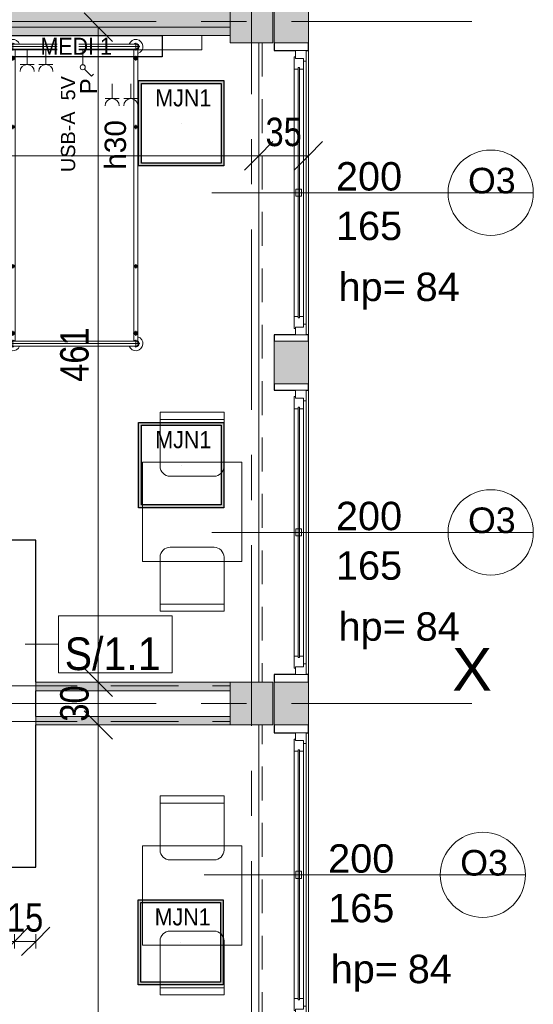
# Model space of a CAD drawing. Header units: centimetres. Extents: x -1631 to 21770, y -8842 to 3590.
# Tile 138 of 142: x 1024 to 1386, y 2117 to 2810. Entities that reach past the tile are written whole.
import ezdxf

# ---------------------------------------------------------------- set-up
doc = ezdxf.new("R2010")
doc.units = ezdxf.units.CM
for name, pattern in [('Oś', [222.25, 127, -31.75, 31.75, -31.75]), ('Ponad', [39.688, 23.813, -15.875]), ('Ukryte', [71.438, 47.625, -23.813])]:
    doc.linetypes.add(name, pattern=pattern)
for name, color, linetype, lineweight in [('A-ANNO-DIMS', 211, 'Continuous', 13), ('A-ANNO-DIMS-100', 211, 'Continuous', 13), ('A-ANNO-NOTE', 131, 'Continuous', 9), ('A-DETL-HDLN', 90, 'Ukryte', 9), ('A-FLOR-OVHD', 1, 'Ponad', 9), ('A-GLAZ', 151, 'Continuous', 13), ('A-GLAZ-IDEN', 152, 'Continuous', 13), ('A-WALL', 113, 'Continuous', 13), ('A-WALL-IDEN', 211, 'Continuous', 13), ('A-WALL-PATT', 111, 'Continuous', 13), ('I-FURN', 30, 'Continuous', 9), ('Q-SPCQ', 91, 'Continuous', 9), ('S-COLS', 52, 'Continuous', 13), ('S-GRID', 1, 'Continuous', 13), ('S-GRID-IDEN', 1, 'Continuous', 13)]:
    doc.layers.add(name, color=color, linetype=linetype, lineweight=lineweight)
doc.layers.add('E_oprawy', color=12, linetype='Continuous')
doc.styles.add('Arial', font='arial.ttf', dxfattribs={"width": 0.9, "height": 18})
doc.styles.add('Arial Narrow_5', font='ARIALN.TTF', dxfattribs={"height": 20})
doc.styles.add('Arial_10', font='arial.ttf', dxfattribs={"height": 20})
doc.styles.add('Arial_12', font='arial.ttf', dxfattribs={"width": 0.9, "height": 23})
doc.styles.add('Arial_13', font='arial.ttf', dxfattribs={"height": 0.2})
doc.styles.add('Arial_4', font='arial.ttf', dxfattribs={"height": 10})
doc.styles.add('Arial_5', font='arial.ttf', dxfattribs={"height": 12})
doc.styles.add('Arial_6', font='arial.ttf', dxfattribs={"height": 15})
doc.styles.add('Arial_7', font='arial.ttf', dxfattribs={"height": 30})
doc.styles.add('Arial_8', font='arial.ttf', dxfattribs={"height": 18})
doc.dimstyles.new('Diagonal_1_100__0__wewnętrzne', dxfattribs={"dimscale": 30.48, "dimtxt": 20.468619, "dimasz": 0.656168, "dimexe": 0.164042, "dimexo": 0.0625, "dimgap": 0.032808, "dimtad": 1, "dimdec": 0, "dimdsep": 46, "dimtxsty": 'Arial Narrow_5', "dimblk1": 'OBLIQUE', "dimblk2": 'OBLIQUE', "dimsah": 1, "dimcen": 0.09, "dimazin": 0, "dimtfac": 1, "dimtdec": 4, "dimtix": 1, "dimtmove": 0, "dimatfit": 3, "dimfxl": 0, "dimtvp": 1, "dimtolj": 1, "dimtzin": 0, "dimarcsym": 0})

# ---------------------------------------------------------------- blocks, each defined once
blk = doc.blocks.new('M_Concrete-Square-Column - 300 x 300mm-1795932-6_piętro IV __13_80 m_ - stan projektowany')
at = {"layer": 'S-COLS', "lineweight": 9}
blk.add_hatch(color=254, dxfattribs=at).paths.add_polyline_path([(-15, 15), (-15, -15), (15, -15), (15, 15)], flags=0)
for p, q in [((-15, 15), (15, 15)), ((-15, -15), (-15, 15)), ((15, 15), (15, -15)), ((15, -15), (-15, -15))]:
    blk.add_line(p, q, dxfattribs=at)
blk = doc.blocks.new('łóżko 195x90 typ FAMED _102039_ - łóżko 195x90 typ FAMED _102039_-1233017-6_piętro IV __13_80 m_ - stan projektowany')
at = {"layer": 'I-FURN'}
for p, q in [((45.97, 104.25), (-45.98, 104.25)), ((-43.25, 101.53), (-43.25, 106.98)), ((-43.25, 105.95), (43.25, 105.95)), ((43.25, 101.53), (43.25, 106.98)), ((-44.75, -103.1), (-44.75, 102.61)), ((-43.25, 102.55), (43.25, 102.55)), ((-43.25, 95.18), (-43.25, 98.68)), ((-41.75, 102.55), (-41.75, -103.1)), ((41.75, 102.61), (41.75, -103.05)), ((43.25, 95.18), (43.25, 98.68)), ((44.75, -103.1), (44.75, 102.61)), ((-45, 96.93), (-41.5, 96.93)), ((45, 96.93), (41.5, 96.93)), ((-44.75, 49.81), (-41.75, 49.81)), ((-43.25, 48.31), (-43.25, 51.31)), ((44.75, 49.81), (41.75, 49.81)), ((43.25, 48.31), (43.25, 51.31)), ((-44.75, -48.19), (-41.75, -48.19)), ((-43.25, -49.69), (-43.25, -46.69)), ((44.75, -48.19), (41.75, -48.19)), ((43.25, -49.69), (43.25, -46.69)), ((-45, -96.6), (-41.5, -96.6)), ((-43.25, -94.85), (-43.25, -98.35)), ((45, -96.6), (41.5, -96.6)), ((43.25, -94.85), (43.25, -98.35)), ((-43.25, -102.02), (-43.25, -107.47)), ((-43.25, -103.05), (43.25, -103.05)), ((43.25, -102.02), (43.25, -107.47)), ((-45.98, -104.75), (45.97, -104.75)), ((-43.25, -106.45), (43.25, -106.45))]:
    blk.add_line(p, q, dxfattribs=at)
for centre, radius in [((-43.25, 96.93), 1.25), ((-43.25, 96.93), 0.8), ((43.25, 96.93), 1.25), ((43.25, 96.93), 0.8), ((-43.25, 49.81), 1), ((43.25, 49.81), 1), ((-43.25, -48.19), 1), ((43.25, -48.19), 1), ((-43.25, -96.6), 1.25), ((-43.25, -96.6), 0.8), ((43.25, -96.6), 1.25), ((43.25, -96.6), 0.8)]:
    blk.add_circle(centre, radius, dxfattribs=at)
for centre, radius, start, end in [((-43.25, 104.25), 5, 19.87687, 252.5424), ((-43.25, 104.25), 2.23, 49.8221, 310.1779), ((-43.25, 104.25), 1.93, 62.02067, 297.97933), ((-43.25, 104.25), 1.7, 90, 270), ((43.25, 104.25), 5, 287.4576, 160.12313), ((43.25, 104.25), 2.23, 229.8221, 130.1779), ((43.25, 104.25), 1.93, 242.02067, 117.97933), ((43.25, 104.25), 1.7, 270, 90), ((-43.25, -104.75), 5, 107.4576, 340.12313), ((-43.25, -104.75), 2.23, 47.61126, 310.1779), ((-43.25, -104.75), 1.93, 62.02067, 297.97933), ((-43.25, -104.75), 1.7, 90, 270), ((43.25, -104.75), 5, 199.87687, 72.5424), ((43.25, -104.75), 2.23, 229.8221, 130.1779), ((43.25, -104.75), 1.93, 242.02067, 117.97933), ((43.25, -104.75), 1.7, 270, 90)]:
    blk.add_arc(centre, radius, start, end, dxfattribs=at)
blk = doc.blocks.new('Blat - Blat-1285693-6_piętro IV __13_80 m_ - stan projektowany')
at = {"layer": 'I-FURN'}
for p, q in [((0, 70), (0, 0)), ((70, 70), (0, 70)), ((70, 0), (70, 70)), ((0, 0), (70, 0))]:
    blk.add_line(p, q, dxfattribs=at)
blk = doc.blocks.new('Blat - Blat-1285996-6_piętro IV __13_80 m_ - stan projektowany')
at = {"layer": 'I-FURN'}
for p, q in [((0, 0), (70, 0)), ((0, -70), (0, 0)), ((70, 0), (70, -70)), ((70, -70), (0, -70))]:
    blk.add_line(p, q, dxfattribs=at)
blk = doc.blocks.new('krzesło - krzesło-823058-6_piętro IV __13_80 m_ - stan projektowany')
at = {"layer": 'I-FURN'}
for p, q in [((-22.5, 22.5), (-22.5, -15.5)), ((22.5, 22.5), (-22.5, 22.5)), ((22.5, -15.5), (22.5, 22.5)), ((22.5, 17.5), (-22.5, 17.5)), ((-15.5, -22.5), (15.5, -22.5))]:
    blk.add_line(p, q, dxfattribs=at)
for centre, start, end in [((-15.5, -15.5), 180, 270), ((15.5, -15.5), 270, 0)]:
    blk.add_arc(centre, 7, start, end, dxfattribs=at)
blk = doc.blocks.new('krzesło - krzesło-1270919-6_piętro IV __13_80 m_ - stan projektowany')
at = {"layer": 'I-FURN'}
for p, q in [((-15.5, 22.5), (15.5, 22.5)), ((-22.5, -22.5), (-22.5, 15.5)), ((22.5, 15.5), (22.5, -22.5)), ((22.5, -17.5), (-22.5, -17.5)), ((22.5, -22.5), (-22.5, -22.5))]:
    blk.add_line(p, q, dxfattribs=at)
for centre, start, end in [((-15.5, 15.5), 90, 180), ((15.5, 15.5), 360, 90)]:
    blk.add_arc(centre, 7, start, end, dxfattribs=at)
blk = doc.blocks.new('Panel Gazowo Oswietleniowy 2 - Type 1-2423792-6_piętro IV __13_80 m_ - stan projektowany')
at = {"layer": 'Q-SPCQ'}
for p, q in [((-112.5, 47.33), (-102.5, 47.33)), ((-107.5, 47.33), (-107.5, 37)), ((-99.33, 47.33), (-89.33, 47.33)), ((-94.33, 47.33), (-94.33, 37)), ((47.5, 47.33), (57.5, 47.33)), ((52.5, 47.33), (52.5, 37)), ((60.67, 47.33), (70.67, 47.33)), ((65.67, 47.33), (65.67, 37)), ((-79.82, 31.43), (-81.13, 30.12)), ((-74.88, 26.48), (-79.82, 31.43)), ((80.18, 31.43), (78.87, 30.12)), ((85.12, 26.48), (80.18, 31.43)), ((-73.64, 13), (-73.64, 23.5)), ((-66.13, 23.33), (-56.13, 23.33)), ((-61.13, 23.33), (-61.13, 13)), ((-52.67, 23.33), (-42.67, 23.33)), ((-47.67, 23.33), (-47.67, 13)), ((-39.5, 23.33), (-29.5, 23.33)), ((-34.5, 23.33), (-34.5, 13)), ((86.36, 13), (86.36, 23.5)), ((93.87, 23.33), (103.87, 23.33)), ((98.87, 23.33), (98.87, 13)), ((107.33, 23.33), (117.33, 23.33)), ((112.33, 23.33), (112.33, 13)), ((120.5, 23.33), (130.5, 23.33)), ((125.5, 23.33), (125.5, 13)), ((-157.5, 3), (-157.5, 13)), ((-157.5, 13), (182.5, 13)), ((182.5, 13), (182.5, 3))]:
    blk.add_line(p, q, dxfattribs=at)
for centre in [(-73.64, 25.25), (86.36, 25.25)]:
    blk.add_circle(centre, 1.75, dxfattribs=at)
for centre, end in [((-107.5, 52.33), 0), ((-94.33, 52.33), 0), ((52.5, 52.33), 0), ((65.67, 52.33), 0), ((-61.13, 28.33), 360), ((-47.67, 28.33), 360), ((-34.5, 28.33), 360), ((98.87, 28.33), 360), ((112.33, 28.33), 360), ((125.5, 28.33), 360)]:
    blk.add_arc(centre, 5, 180, end, dxfattribs=at)
blk = doc.blocks.new('Okno - automatyczna etykieta - 200x165 _projektowane_-2625262-6_piętro IV __13_80 m_ - stan projektowany')
at = {"layer": 'A-GLAZ'}
for p, q in [((-100, -8.5), (-94.5, -8.5)), ((-100, -16), (-100, -8.5)), ((-95.5, -7.5), (-87, -7.5)), ((-95.5, -8.5), (-95.5, -7.5)), ((-94.5, -8.5), (-95.5, -8.5)), ((-94.5, -14), (-94.5, -8.5)), ((-94.5, -8.5), (-94.5, -14)), ((-88, -11.25), (-88, -10.25)), ((-88, -10.25), (88, -10.25)), ((-88, -10.25), (-88, -11.25)), ((-87, -10.25), (-88, -10.25)), ((88, -11.25), (-88, -11.25)), ((-88, -11.25), (-87, -11.25)), ((-87, -7.5), (-87, -10.25)), ((87, -7.5), (-87, -7.5)), ((-87, -11.25), (-87, -14)), ((-2.5, -12.75), (-2.5, -8.75)), ((-2.5, -8.75), (2.5, -8.75)), ((2.5, -12.75), (-2.5, -12.75)), ((2.5, -8.75), (2.5, -12.75)), ((87, -7.5), (95.5, -7.5)), ((87, -10.25), (87, -7.5)), ((88, -10.25), (87, -10.25)), ((87, -11.25), (88, -11.25)), ((87, -14), (87, -11.25)), ((88, -10.25), (88, -11.25)), ((88, -11.25), (88, -10.25)), ((94.5, -8.5), (94.5, -14)), ((95.5, -8.5), (94.5, -8.5)), ((94.5, -8.5), (100, -8.5)), ((94.5, -14), (94.5, -8.5)), ((95.5, -7.5), (95.5, -8.5)), ((100, -8.5), (100, -16)), ((-92.5, -16), (-100, -16)), ((-100, -16), (100, -16)), ((-87, -14), (-94.5, -14)), ((-94.5, -14), (-92.5, -14)), ((-92.5, -14), (-92.5, -16)), ((92.5, -16), (-92.5, -16)), ((87, -14), (-87, -14)), ((94.5, -14), (87, -14)), ((92.5, -14), (94.5, -14)), ((92.5, -16), (92.5, -14)), ((100, -16), (92.5, -16))]:
    blk.add_line(p, q, dxfattribs=at)
blk = doc.blocks.new('Okno - automatyczna etykieta - 200x165 _projektowane_-2617392-6_piętro IV __13_80 m_ - stan projektowany')
at = {"layer": 'A-GLAZ'}
for p, q in [((-92.5, 10.5), (-100, 10.5)), ((-100, 10.5), (-100, 3)), ((-100, 10.5), (100, 10.5)), ((-87, 8.5), (-94.5, 8.5)), ((-94.5, 8.5), (-94.5, 3)), ((-94.5, 3), (-94.5, 8.5)), ((-94.5, 8.5), (-92.5, 8.5)), ((-92.5, 8.5), (-92.5, 10.5)), ((92.5, 10.5), (-92.5, 10.5)), ((-87, 5.75), (-87, 8.5)), ((87, 8.5), (-87, 8.5)), ((2.5, 7.25), (-2.5, 7.25)), ((-2.5, 7.25), (-2.5, 3.25)), ((2.5, 3.25), (2.5, 7.25)), ((94.5, 8.5), (87, 8.5)), ((87, 8.5), (87, 5.75)), ((100, 10.5), (92.5, 10.5)), ((92.5, 10.5), (92.5, 8.5)), ((92.5, 8.5), (94.5, 8.5)), ((94.5, 3), (94.5, 8.5)), ((94.5, 8.5), (94.5, 3)), ((100, 3), (100, 10.5)), ((-100, 3), (-94.5, 3)), ((-94.5, 3), (-95.5, 3)), ((-95.5, 3), (-95.5, 2)), ((-95.5, 2), (-87, 2)), ((88, 5.75), (-88, 5.75)), ((-88, 5.75), (-88, 4.75)), ((-88, 4.75), (-88, 5.75)), ((-88, 5.75), (-87, 5.75)), ((-88, 4.75), (88, 4.75)), ((-87, 4.75), (-88, 4.75)), ((-87, 2), (-87, 4.75)), ((87, 2), (-87, 2)), ((-2.5, 3.25), (2.5, 3.25)), ((87, 5.75), (88, 5.75)), ((87, 4.75), (87, 2)), ((88, 4.75), (87, 4.75)), ((87, 2), (95.5, 2)), ((88, 4.75), (88, 5.75)), ((88, 5.75), (88, 4.75)), ((95.5, 3), (94.5, 3)), ((94.5, 3), (100, 3)), ((95.5, 2), (95.5, 3))]:
    blk.add_line(p, q, dxfattribs=at)
blk = doc.blocks.new('DIMBLOCK128-6_piętro IV __13_80 m_ - stan projektowany')
at = {"layer": 'A-ANNO-DIMS-100', "transparency": 16777216}
for p, q in [((1079.48, 2313.33), (1069.48, 2323.33)), ((1074.48, 2313.33), (1084.48, 2313.33)), ((1079.48, 2313.33), (1074.48, 2313.33)), ((1079.48, 1858.33), (1079.48, 2313.33)), ((1079.48, 2313.33), (1089.48, 2303.33)), ((1079.48, 1858.33), (1069.48, 1868.33)), ((1074.48, 1858.33), (1084.48, 1858.33)), ((1079.48, 1858.33), (1074.48, 1858.33)), ((1079.48, 1858.33), (1089.48, 1848.33))]:
    blk.add_line(p, q, dxfattribs=at)
at = {"layer": 'A-ANNO-DIMS-100', "color": 0, "transparency": 16777216, "insert": (1052.64, 2066.82), "char_height": 20, "width": 45.6158, "attachment_point": 1, "rotation": 90, "line_spacing_factor": 0.974696, "style": 'Arial Narrow_5'}
blk.add_mtext('455', dxfattribs=at)
blk = doc.blocks.new('_Oblique')
at = {"color": 0, "linetype": 'ByBlock', "lineweight": -2}
blk.add_line((-0.5, -0.5), (0.5, 0.5), dxfattribs=at)
blk = doc.blocks.new('DIMBLOCK129-6_piętro IV __13_80 m_ - stan projektowany')
at = {"layer": 'A-ANNO-DIMS-100', "transparency": 16777216}
for p, q in [((1079.48, 2343.33), (1069.48, 2353.33)), ((1074.48, 2343.33), (1084.48, 2343.33)), ((1079.48, 2343.33), (1074.48, 2343.33)), ((1079.48, 2313.33), (1079.48, 2343.33)), ((1079.48, 2343.33), (1089.48, 2333.33)), ((1079.48, 2313.33), (1069.48, 2323.33)), ((1074.48, 2313.33), (1084.48, 2313.33)), ((1079.48, 2313.33), (1074.48, 2313.33)), ((1079.48, 2313.33), (1089.48, 2303.33))]:
    blk.add_line(p, q, dxfattribs=at)
at = {"layer": 'A-ANNO-DIMS-100', "color": 0, "transparency": 16777216, "insert": (1052.64, 2315.65), "char_height": 20, "width": 30.4105, "attachment_point": 1, "rotation": 90, "line_spacing_factor": 0.974696, "style": 'Arial Narrow_5'}
blk.add_mtext('30', dxfattribs=at)
blk = doc.blocks.new('DIMBLOCK130-6_piętro IV __13_80 m_ - stan projektowany')
at = {"layer": 'A-ANNO-DIMS-100', "transparency": 16777216}
for p, q in [((1079.48, 2804.33), (1069.48, 2814.33)), ((1074.48, 2804.33), (1084.48, 2804.33)), ((1079.48, 2804.33), (1074.48, 2804.33)), ((1079.48, 2343.33), (1079.48, 2804.33)), ((1079.48, 2804.33), (1089.48, 2794.33)), ((1079.48, 2343.33), (1069.48, 2353.33)), ((1074.48, 2343.33), (1084.48, 2343.33)), ((1079.48, 2343.33), (1074.48, 2343.33)), ((1079.48, 2343.33), (1089.48, 2333.33))]:
    blk.add_line(p, q, dxfattribs=at)
at = {"layer": 'A-ANNO-DIMS-100', "color": 0, "transparency": 16777216, "insert": (1052.64, 2554.82), "char_height": 20, "width": 45.6158, "attachment_point": 1, "rotation": 90, "line_spacing_factor": 0.974696, "style": 'Arial Narrow_5'}
blk.add_mtext('461', dxfattribs=at)
blk = doc.blocks.new('DIMBLOCK151-6_piętro IV __13_80 m_ - stan projektowany')
at = {"layer": 'A-ANNO-DIMS-100', "transparency": 16777216}
for p, q in [((542.38, 2713.76), (552.38, 2723.76)), ((1192.38, 2713.76), (1202.38, 2723.76)), ((542.38, 2718.76), (542.38, 2708.76)), ((542.38, 2713.76), (542.38, 2718.76)), ((1192.38, 2718.76), (1192.38, 2708.76)), ((1192.38, 2713.76), (1192.38, 2718.76)), ((542.38, 2713.76), (532.38, 2703.76)), ((542.38, 2713.76), (1192.38, 2713.76)), ((1192.38, 2713.76), (1182.38, 2703.76))]:
    blk.add_line(p, q, dxfattribs=at)
at = {"layer": 'A-ANNO-DIMS-100', "color": 0, "transparency": 16777216, "insert": (848.37, 2740.61), "char_height": 20, "width": 45.6158, "attachment_point": 1, "line_spacing_factor": 0.974696, "style": 'Arial Narrow_5'}
blk.add_mtext('650', dxfattribs=at)
blk = doc.blocks.new('DIMBLOCK152-6_piętro IV __13_80 m_ - stan projektowany')
at = {"layer": 'A-ANNO-DIMS-100', "transparency": 16777216}
for p, q in [((1192.38, 2713.76), (1202.38, 2723.76)), ((1227.38, 2713.76), (1237.38, 2723.76)), ((1192.38, 2718.76), (1192.38, 2708.76)), ((1192.38, 2713.76), (1192.38, 2718.76)), ((1227.38, 2718.76), (1227.38, 2708.76)), ((1227.38, 2713.76), (1227.38, 2718.76)), ((1192.38, 2713.76), (1182.38, 2703.76)), ((1192.38, 2713.76), (1227.38, 2713.76)), ((1227.38, 2713.76), (1217.38, 2703.76))]:
    blk.add_line(p, q, dxfattribs=at)
at = {"layer": 'A-ANNO-DIMS-100', "color": 0, "transparency": 16777216, "insert": (1197.21, 2740.61), "char_height": 20, "width": 30.4105, "attachment_point": 1, "line_spacing_factor": 0.974696, "style": 'Arial Narrow_5'}
blk.add_mtext('35', dxfattribs=at)
blk = doc.blocks.new('DIMBLOCK184-6_piętro IV __13_80 m_ - stan projektowany')
at = {"layer": 'A-ANNO-DIMS-100', "transparency": 16777216}
for p, q in [((907.38, 2160.99), (917.38, 2170.99)), ((1020.38, 2160.99), (1030.38, 2170.99)), ((907.38, 2165.99), (907.38, 2155.99)), ((907.38, 2160.99), (907.38, 2165.99)), ((1020.38, 2165.99), (1020.38, 2155.99)), ((1020.38, 2160.99), (1020.38, 2165.99)), ((907.38, 2160.99), (897.38, 2150.99)), ((907.38, 2160.99), (1020.38, 2160.99)), ((1020.38, 2160.99), (1010.38, 2150.99))]:
    blk.add_line(p, q, dxfattribs=at)
at = {"layer": 'A-ANNO-DIMS-100', "color": 0, "transparency": 16777216, "insert": (944.87, 2187.84), "char_height": 20, "width": 45.6158, "attachment_point": 1, "line_spacing_factor": 0.974696, "style": 'Arial Narrow_5'}
blk.add_mtext('113', dxfattribs=at)
blk = doc.blocks.new('DIMBLOCK185-6_piętro IV __13_80 m_ - stan projektowany')
at = {"layer": 'A-ANNO-DIMS-100', "transparency": 16777216}
for p, q in [((1020.38, 2160.99), (1030.38, 2170.99)), ((1035.38, 2160.99), (1045.38, 2170.99)), ((1020.38, 2165.99), (1020.38, 2155.99)), ((1020.38, 2160.99), (1020.38, 2165.99)), ((1035.38, 2165.99), (1035.38, 2155.99)), ((1035.38, 2160.99), (1035.38, 2165.99)), ((1020.38, 2160.99), (1010.38, 2150.99)), ((1020.38, 2160.99), (1035.38, 2160.99)), ((1035.38, 2160.99), (1025.38, 2150.99))]:
    blk.add_line(p, q, dxfattribs=at)
at = {"layer": 'A-ANNO-DIMS-100', "color": 0, "transparency": 16777216, "insert": (1015.21, 2187.84), "char_height": 20, "width": 30.4105, "attachment_point": 1, "line_spacing_factor": 0.974696, "style": 'Arial Narrow_5'}
blk.add_mtext('15', dxfattribs=at)
blk = doc.blocks.new('ET sciana_AT7 - 10mm-2270614-6_piętro IV __13_80 m_ - stan projektowany')
at = {"layer": 'A-WALL-IDEN'}
for p, q in [((-0.4, 0.196875), (0.4, 0.196875)), ((-0.4, -0.203125), (-0.4, 0.196875)), ((0.4, 0.196875), (0.4, -0.203125)), ((-0.4, -0.203125), (0.4, -0.203125))]:
    blk.add_line(p, q, dxfattribs=at)
blk = doc.blocks.new('Okno_PG_typ 100 - metka _wys_parapetu-2491532-6_piętro IV __13_80 m_ - stan projektowany')
at = {"layer": 'A-GLAZ-IDEN'}
blk.add_line((0, -1.8946), (0, 0.3677), dxfattribs=at)
blk.add_circle((0, 0.0677), 0.3, dxfattribs=at)
at = {"layer": 'A-GLAZ-IDEN', "insert": (0.5622, -1.0037), "char_height": 0.2, "width": 0.4949, "attachment_point": 1, "rotation": 90, "line_spacing_factor": 0.936439, "style": 'Arial_13'}
blk.add_mtext('\\pxt6.35,12.7,19.05,25.4,31.75,38.1,44.45,50.8,57.15,63.5,69.85,76.2,82.55,88.9,95.25,101.6,107.95,114.3,120.65,127,133.35,139.7,146.05,152.4,158.75,165.1,171.45,177.8,184.15,190.5,196.85,203.2;{hp=}', dxfattribs=at)
blk = doc.blocks.new('MEDI_1')
at = {"layer": 'E_oprawy'}
blk.add_lwpolyline([(0, 0), (0, 15), (120, 15), (120, 0)], close=True, dxfattribs=at)
at = {"layer": 'E_oprawy', "color": 4, "style": 'Arial', "width": 0.9}
blk.add_text('MEDI 1', height=12, rotation=180, dxfattribs=at).set_placement((85.78, 13.45))
blk = doc.blocks.new('MJN1')
at = {"layer": 'E_oprawy', "linetype": 'ByBlock'}
h = blk.add_hatch(color=256, dxfattribs=at)
h.paths.add_polyline_path([(-30, -30), (-30, 30), (30, 30), (30, -30)])
h.paths.add_polyline_path([(-28, -28), (-28, 28), (28, 28), (28, -28)], flags=16)
for points in [[(-30, -30), (-30, 30), (30, 30), (30, -30)], [(-28, -28), (-28, 28), (28, 28), (28, -28)]]:
    blk.add_lwpolyline(points, close=True, dxfattribs=at)
blk.add_circle((0, 0), 0.0000001, dxfattribs=at)
at = {"layer": 'E_oprawy', "color": 4, "style": 'Arial', "width": 0.9}
blk.add_text('MJN1', height=12, dxfattribs=at).set_placement((-18.29, 11.9))

msp = doc.modelspace()

# ---------------------------------------------------------------- hatches: boundary and pattern name
at = {"layer": 'A-WALL-PATT'}
for points in [[(1172.38, 2804.33), (1172.38, 2824.33), (602.38, 2824.33), (602.38, 2804.33), (736.3, 2804.33)], [(602.38, 2798.33), (1172.38, 2798.33), (1172.38, 2804.33), (602.38, 2804.33)], [(1172.38, 2337.33), (1172.38, 2343.33), (1035.38, 2343.33), (1035.38, 2337.33), (1100.2, 2337.33)], [(1172.38, 2313.33), (1172.38, 2319.33), (1035.38, 2319.33), (1035.38, 2313.33), (1100.2, 2313.33)]]:
    msp.add_hatch(color=9, dxfattribs=at).paths.add_polyline_path(points, flags=0)
h = msp.add_hatch(color=9, dxfattribs=at)
h.paths.add_polyline_path([(1203.38, 393.33), (1227.38, 393.33), (1227.38, 423.33), (1203.38, 423.33), (1203.38, 419.08)], flags=0)
h.paths.add_polyline_path([(1203.38, 633.33), (1227.38, 633.33), (1227.38, 663.33), (1203.38, 663.33)], flags=0)
h.paths.add_polyline_path([(1227.38, 873.33), (1227.38, 903.33), (1203.38, 903.33), (1203.38, 873.33)], flags=0)
h.paths.add_polyline_path([(1203.38, 1113.33), (1227.38, 1113.33), (1227.38, 1143.33), (1203.38, 1143.33)], flags=0)
h.paths.add_polyline_path([(1227.38, 1353.33), (1227.38, 1383.33), (1203.38, 1383.33), (1203.38, 1353.33)], flags=0)
h.paths.add_polyline_path([(1227.38, 1593.33), (1227.38, 1623.33), (1203.38, 1623.33), (1203.38, 1593.33)], flags=0)
h.paths.add_polyline_path([(1227.38, 1833.33), (1227.38, 1863.33), (1203.38, 1863.33), (1203.38, 1833.33)], flags=0)
h.paths.add_polyline_path([(1227.38, 2073.33), (1227.38, 2103.33), (1203.38, 2103.33), (1203.38, 2073.33)], flags=0)
h.paths.add_polyline_path([(1203.38, 2313.33), (1227.38, 2313.33), (1227.38, 2343.33), (1203.38, 2343.33)], flags=0)
h.paths.add_polyline_path([(1227.38, 2553.33), (1227.38, 2583.33), (1203.38, 2583.33), (1203.38, 2553.33)], flags=0)
h.paths.add_polyline_path([(1227.38, 2793.33), (1227.38, 2824.33), (1203.38, 2824.33), (1203.38, 2793.33)], flags=0)

# ---------------------------------------------------------------- linework, layer by layer
at = {"layer": 'A-DETL-HDLN'}
for p, q in [((-1197.62, 2340.83), (1172.38, 2340.83)), ((-1197.62, 2315.83), (1172.38, 2315.83))]:
    msp.add_line(p, q, dxfattribs=at)
at = {"layer": 'A-FLOR-OVHD'}
for p, q in [((1194.88, 2793.33), (1194.88, 2343.33)), ((1194.88, 1863.33), (1194.88, 2313.33))]:
    msp.add_line(p, q, dxfattribs=at)
at = {"layer": 'A-WALL', "lineweight": 9}
for p, q in [((1227.38, 2793.33), (1227.38, 2848.33)), ((1203.38, 2824.33), (1203.38, 2793.33)), ((602.38, 2804.33), (1172.38, 2804.33)), ((602.38, 2798.33), (1172.38, 2798.33)), ((1192.38, 2343.33), (1192.38, 2793.33)), ((1227.38, 2787.83), (1227.38, 2587.83)), ((1203.38, 2583.33), (1203.38, 2553.33)), ((1227.38, 2553.33), (1227.38, 2583.33)), ((1227.38, 2548.83), (1227.38, 2348.83)), ((1172.38, 2343.33), (1035.38, 2343.33)), ((1203.38, 2343.33), (1203.38, 2313.33)), ((1227.38, 2313.33), (1227.38, 2343.33)), ((1035.38, 2337.33), (1172.38, 2337.33)), ((1172.38, 2319.33), (1035.38, 2319.33)), ((1035.38, 2313.33), (1172.38, 2313.33)), ((1192.38, 1863.33), (1192.38, 2313.33)), ((1227.38, 2307.83), (1227.38, 2107.83))]:
    msp.add_line(p, q, dxfattribs=at)
at = {"layer": 'A-WALL'}
for p, q in [((1203.38, 2793.33), (1227.38, 2793.33)), ((1227.38, 2583.33), (1203.38, 2583.33)), ((1203.38, 2553.33), (1227.38, 2553.33)), ((1035.38, 2343.33), (1035.38, 2337.33)), ((1035.38, 2337.33), (1035.38, 2343.33)), ((1227.38, 2343.33), (1203.38, 2343.33)), ((1035.38, 2319.33), (1035.38, 2313.33)), ((1203.38, 2313.33), (1227.38, 2313.33))]:
    msp.add_line(p, q, dxfattribs=at)
at = {"layer": 'A-WALL', "color": 7, "lineweight": 25}
for p, q in [((1203.38, 2793.33), (1203.38, 2787.83)), ((1227.38, 2787.83), (1227.38, 2793.33)), ((1203.38, 2787.83), (1218.38, 2787.83)), ((1225.88, 2787.83), (1227.38, 2787.83)), ((1218.38, 2587.83), (1203.38, 2587.83)), ((1203.38, 2587.83), (1203.38, 2583.33)), ((1227.38, 2587.83), (1225.88, 2587.83)), ((1227.38, 2583.33), (1227.38, 2587.83)), ((1203.38, 2553.33), (1203.38, 2548.83)), ((1227.38, 2548.83), (1227.38, 2553.33)), ((1203.38, 2548.83), (1218.38, 2548.83)), ((1225.88, 2548.83), (1227.38, 2548.83)), ((1035.38, 2443.33), (1000.88, 2443.33)), ((1035.38, 2343.33), (1035.38, 2443.33)), ((1218.38, 2348.83), (1203.38, 2348.83)), ((1203.38, 2348.83), (1203.38, 2343.33)), ((1227.38, 2348.83), (1225.88, 2348.83)), ((1227.38, 2343.33), (1227.38, 2348.83)), ((1035.38, 2319.33), (1035.38, 2337.33)), ((1035.38, 2213.33), (1035.38, 2313.33)), ((1203.38, 2313.33), (1203.38, 2307.83)), ((1203.38, 2307.83), (1218.38, 2307.83)), ((1225.88, 2307.83), (1227.38, 2307.83)), ((1227.38, 2307.83), (1227.38, 2313.33)), ((957.88, 2213.33), (1035.38, 2213.33))]:
    msp.add_line(p, q, dxfattribs=at)
at = {"layer": 'A-WALL-IDEN'}
msp.add_line((1027.88, 2370.09), (1051.36, 2370.09), dxfattribs=at)
at = {"layer": 'S-GRID', "linetype": 'Oś'}
for p, q in [((1187.38, 2884.27), (1187.38, 27.13)), ((1342.46, 2808.33), (-1368.76, 2808.33)), ((1342.46, 2328.33), (-1368.76, 2328.33))]:
    msp.add_line(p, q, dxfattribs=at)

# ---------------------------------------------------------------- block references
at = {"layer": 'A-GLAZ'}
for name, p, rotation in [('Okno - automatyczna etykieta - 200x165 _projektowane_-2617392-6_piętro IV __13_80 m_ - stan projektowany', (1215.38, 2687.83), 269.9999999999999), ('Okno - automatyczna etykieta - 200x165 _projektowane_-2617392-6_piętro IV __13_80 m_ - stan projektowany', (1215.38, 2448.83), 269.9999999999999), ('Okno - automatyczna etykieta - 200x165 _projektowane_-2625262-6_piętro IV __13_80 m_ - stan projektowany', (1209.88, 2207.83), 89.99999999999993)]:
    msp.add_blockref(name, p, dxfattribs=dict(at, rotation=rotation))
at = {"layer": 'A-GLAZ-IDEN', "xscale": 99.99999999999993, "yscale": 99.99999999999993, "zscale": 99.99999999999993}
for p, rotation in [((1348.94, 2687.83), 270.0000000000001), ((1348.94, 2448.83), 270.0000000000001), ((1343.44, 2207.83), 270.0000000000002)]:
    msp.add_blockref('Okno_PG_typ 100 - metka _wys_parapetu-2491532-6_piętro IV __13_80 m_ - stan projektowany', p, dxfattribs=dict(at, rotation=rotation))
at = {"layer": 'A-WALL-IDEN', "xscale": 99.99999999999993, "yscale": 99.99999999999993, "zscale": 99.99999999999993}
msp.add_blockref('ET sciana_AT7 - 10mm-2270614-6_piętro IV __13_80 m_ - stan projektowany', (1091.36, 2370.4), dxfattribs=at)
at = {"layer": 'E_oprawy'}
for p in [(1137.88, 2736.68), (1137.88, 2496.16), (1137.46, 2160.34)]:
    msp.add_blockref('MJN1', p, dxfattribs=at)
at = {"layer": 'I-FURN', "rotation": 180}
msp.add_blockref('łóżko 195x90 typ FAMED _102039_ - łóżko 195x90 typ FAMED _102039_-1233017-6_piętro IV __13_80 m_ - stan projektowany', (1062.63, 2685.88), dxfattribs=at)
at = {"layer": 'I-FURN'}
for name, p in [('krzesło - krzesło-823058-6_piętro IV __13_80 m_ - stan projektowany', (1145.48, 2510.83)), ('Blat - Blat-1285693-6_piętro IV __13_80 m_ - stan projektowany', (1110.48, 2428.33)), ('krzesło - krzesło-1270919-6_piętro IV __13_80 m_ - stan projektowany', (1145.48, 2415.83)), ('krzesło - krzesło-823058-6_piętro IV __13_80 m_ - stan projektowany', (1145.48, 2240.83)), ('Blat - Blat-1285996-6_piętro IV __13_80 m_ - stan projektowany', (1110.48, 2228.33)), ('krzesło - krzesło-1270919-6_piętro IV __13_80 m_ - stan projektowany', (1145.48, 2145.83))]:
    msp.add_blockref(name, p, dxfattribs=at)
at = {"layer": 'Q-SPCQ', "rotation": 180}
msp.add_blockref('Panel Gazowo Oswietleniowy 2 - Type 1-2423792-6_piętro IV __13_80 m_ - stan projektowany', (994.88, 2801.33), dxfattribs=at)
at = {"layer": 'S-COLS', "lineweight": 9, "rotation": 180}
for p in [(1187.38, 2808.33), (1187.38, 2328.33)]:
    msp.add_blockref('M_Concrete-Square-Column - 300 x 300mm-1795932-6_piętro IV __13_80 m_ - stan projektowany', p, dxfattribs=at)

# ---------------------------------------------------------------- texts
at = {"layer": 'A-GLAZ-IDEN', "line_spacing_factor": 0.936439}
for s, insert, char_height, width, attachment_point, style in [('\\pxqc,t6.35,12.7,19.05,25.4,31.75,38.1,44.45,50.8,57.15,63.5,69.85,76.2,82.55,88.9,95.25,101.6,107.95,114.3,120.65,127,133.35,139.7,146.05,152.4,158.75,165.1,171.45,177.8,184.15,190.5,196.85,203.2;{200}', (1270.05, 2699.22), 20, 48.3, 5, 'Arial_10'), ('\\pxqc,t7.05556,14.11111,21.16667,28.22222,35.27778,42.33333,49.38889,56.44444,63.5,70.55556,77.61111,84.66667,91.72222,98.77778,105.83333,112.88889,119.94444,127,134.05556,141.11111,148.16667,155.22222,162.27778,169.33333,176.38889,183.44444,190.5,197.55556,204.61111,211.66667,218.72222,225.77778;{O3}', (1356.52, 2696.21), 18, 33.7, 5, 'Arial_8'), ('\\pxqc,t6.35,12.7,19.05,25.4,31.75,38.1,44.45,50.8,57.15,63.5,69.85,76.2,82.55,88.9,95.25,101.6,107.95,114.3,120.65,127,133.35,139.7,146.05,152.4,158.75,165.1,171.45,177.8,184.15,190.5,196.85,203.2;{165}', (1270.05, 2664.34), 20, 48.3, 5, 'Arial_10'), ('\\pxt6.35,12.7,19.05,25.4,31.75,38.1,44.45,50.8,57.15,63.5,69.85,76.2,82.55,88.9,95.25,101.6,107.95,114.3,120.65,127,133.35,139.7,146.05,152.4,158.75,165.1,171.45,177.8,184.15,190.5,196.85,203.2;{84}', (1302.84, 2631.6), 20, 32.4, 1, 'Arial_10'), ('\\pxqc,t6.35,12.7,19.05,25.4,31.75,38.1,44.45,50.8,57.15,63.5,69.85,76.2,82.55,88.9,95.25,101.6,107.95,114.3,120.65,127,133.35,139.7,146.05,152.4,158.75,165.1,171.45,177.8,184.15,190.5,196.85,203.2;{200}', (1270.05, 2460.22), 20, 48.3, 5, 'Arial_10'), ('\\pxqc,t7.05556,14.11111,21.16667,28.22222,35.27778,42.33333,49.38889,56.44444,63.5,70.55556,77.61111,84.66667,91.72222,98.77778,105.83333,112.88889,119.94444,127,134.05556,141.11111,148.16667,155.22222,162.27778,169.33333,176.38889,183.44444,190.5,197.55556,204.61111,211.66667,218.72222,225.77778;{O3}', (1356.52, 2457.21), 18, 33.7, 5, 'Arial_8'), ('\\pxqc,t6.35,12.7,19.05,25.4,31.75,38.1,44.45,50.8,57.15,63.5,69.85,76.2,82.55,88.9,95.25,101.6,107.95,114.3,120.65,127,133.35,139.7,146.05,152.4,158.75,165.1,171.45,177.8,184.15,190.5,196.85,203.2;{165}', (1270.05, 2425.34), 20, 48.3, 5, 'Arial_10'), ('\\pxt6.35,12.7,19.05,25.4,31.75,38.1,44.45,50.8,57.15,63.5,69.85,76.2,82.55,88.9,95.25,101.6,107.95,114.3,120.65,127,133.35,139.7,146.05,152.4,158.75,165.1,171.45,177.8,184.15,190.5,196.85,203.2;{84}', (1302.84, 2392.6), 20, 32.4, 1, 'Arial_10'), ('\\pxqc,t6.35,12.7,19.05,25.4,31.75,38.1,44.45,50.8,57.15,63.5,69.85,76.2,82.55,88.9,95.25,101.6,107.95,114.3,120.65,127,133.35,139.7,146.05,152.4,158.75,165.1,171.45,177.8,184.15,190.5,196.85,203.2;{200}', (1264.55, 2219.22), 20, 48.3, 5, 'Arial_10'), ('\\pxqc,t7.05556,14.11111,21.16667,28.22222,35.27778,42.33333,49.38889,56.44444,63.5,70.55556,77.61111,84.66667,91.72222,98.77778,105.83333,112.88889,119.94444,127,134.05556,141.11111,148.16667,155.22222,162.27778,169.33333,176.38889,183.44444,190.5,197.55556,204.61111,211.66667,218.72222,225.77778;{O3}', (1351.02, 2216.21), 18, 33.7, 5, 'Arial_8'), ('\\pxqc,t6.35,12.7,19.05,25.4,31.75,38.1,44.45,50.8,57.15,63.5,69.85,76.2,82.55,88.9,95.25,101.6,107.95,114.3,120.65,127,133.35,139.7,146.05,152.4,158.75,165.1,171.45,177.8,184.15,190.5,196.85,203.2;{165}', (1264.55, 2184.34), 20, 48.3, 5, 'Arial_10'), ('\\pxt6.35,12.7,19.05,25.4,31.75,38.1,44.45,50.8,57.15,63.5,69.85,76.2,82.55,88.9,95.25,101.6,107.95,114.3,120.65,127,133.35,139.7,146.05,152.4,158.75,165.1,171.45,177.8,184.15,190.5,196.85,203.2;{84}', (1297.34, 2151.6), 20, 32.4, 1, 'Arial_10')]:
    msp.add_mtext(s, dxfattribs=dict(at, insert=insert, char_height=char_height, width=width, attachment_point=attachment_point, style=style))
at = {"layer": 'A-WALL-IDEN', "insert": (1089.55, 2363.25), "char_height": 23, "width": 67.32, "attachment_point": 5, "line_spacing_factor": 0.936439, "style": 'Arial_12'}
msp.add_mtext('\\pxqc,t4.96957,9.93913,14.9087,19.87826,24.84783,29.81739,34.78696,39.75652,44.72609,49.69565,54.66522,59.63478,64.60435,69.57391,74.54348,79.51304,84.48261,89.45217,94.42174,99.3913,104.36087,109.33043,114.3,119.26957,124.23913,129.2087,134.17826,139.14783,144.11739,149.08696,154.05652,159.02609;{S/1.1}', dxfattribs=at)
at = {"layer": 'S-GRID-IDEN', "insert": (1342.59, 2352.39), "char_height": 30, "width": 27.8, "attachment_point": 5, "line_spacing_factor": 0.936439, "style": 'Arial_7'}
msp.add_mtext('\\pxqc,t4.23333,8.46667,12.7,16.93333,21.16667,25.4,29.63333,33.86667,38.1,42.33333,46.56667,50.8,55.03333,59.26667,63.5,67.73333,71.96667,76.2,80.43333,84.66667,88.9,93.13333,97.36667,101.6,105.83333,110.06667,114.3,118.53333,122.76667,127,131.23333,135.46667;{X}', dxfattribs=at)

# ---------------------------------------------------------------- dimensions: what is measured, and where the dimension line sits
at = {"layer": 'A-ANNO-DIMS'}
for base, p1, p2, override, picture, middle in [((1227.38, 2713.76), (1192.38, 2718.76), (1227.38, 2718.76), {"dimpost": '<>', "dimfxl": 35}, 'DIMBLOCK152-6_piętro IV __13_80 m_ - stan projektowany', (1209.88, 2724.97)), ((1035.38, 2160.99), (1020.38, 2165.99), (1035.38, 2165.99), {"dimpost": '<>', "dimfxl": 15}, 'DIMBLOCK185-6_piętro IV __13_80 m_ - stan projektowany', (1027.88, 2172.2))]:
    dim = msp.add_linear_dim(base=base, p1=p1, p2=p2, dimstyle='Diagonal_1_100__0__wewnętrzne', override=override, dxfattribs=at)
    dim.commit()
    dim.dimension.update_dxf_attribs({"geometry": picture, "text_midpoint": middle})
for base, p1, p2, angle, override, picture, middle in [((1079.48, 2343.33), (1074.48, 2313.33), (1074.48, 2343.33), 90, {"dimpost": '<>', "dimfxl": 30}, 'DIMBLOCK129-6_piętro IV __13_80 m_ - stan projektowany', (1068.27, 2328.33)), ((1079.48, 2313.33), (1074.48, 1858.33), (1074.48, 2313.33), 90, {"dimpost": '<>', "dimfxl": 455}, 'DIMBLOCK128-6_piętro IV __13_80 m_ - stan projektowany', (1068.31, 2085.83)), ((1020.38, 2160.99), (907.38, 2165.99), (1020.38, 2165.99), 0, {"dimpost": '<>', "dimfxl": 112.997908}, 'DIMBLOCK184-6_piętro IV __13_80 m_ - stan projektowany', (963.88, 2172.2))]:
    dim = msp.add_linear_dim(base=base, p1=p1, p2=p2, angle=angle, dimstyle='Diagonal_1_100__0__wewnętrzne', override=override, dxfattribs=at)
    dim.commit()
    dim.dimension.update_dxf_attribs({"geometry": picture, "text_midpoint": middle})

# ---------------------------------------------------------------- next in the draw order: texts
at = {"layer": 'A-ANNO-NOTE', "lineweight": 13, "rotation": 90, "line_spacing_factor": 0.936439, "bg_fill": 3, "box_fill_scale": 1.25, "bg_fill_color": 256, "bg_fill_true_color": 13158600, "bg_fill_transparency": 0}
for s, insert, char_height, width, attachment_point, style in [('\\pxqc,t12.7,25.4,38.1,50.8,63.5,76.2,88.9,101.6,114.3,127,139.7,152.4,165.1,177.8,190.5,203.2,215.9,228.6,241.3,254,266.7,279.4,292.1,304.8,317.5,330.2,342.9,355.6,368.3,381,393.7,406.4;{USB-A  5V}', (1058.25, 2736.09), 10, 113.1, 5, 'Arial_4'), ('\\pxt8.46667,16.93333,25.4,33.86667,42.33333,50.8,59.26667,67.73333,76.2,84.66667,93.13333,101.6,110.06667,118.53333,127,135.46667,143.93333,152.4,160.86667,169.33333,177.8,186.26667,194.73333,203.2,211.66667,220.13333,228.6,237.06667,245.53333,254,262.46667,270.93333;{h30}', (1083.95, 2703.98), 15, 36.764, 1, 'Arial_6')]:
    msp.add_mtext(s, dxfattribs=dict(at, insert=insert, char_height=char_height, width=width, attachment_point=attachment_point, style=style))

# ---------------------------------------------------------------- next in the draw order: block references
at = {"layer": 'E_oprawy', "rotation": 180}
msp.add_blockref('MEDI_1', (1124.53, 2798.33), dxfattribs=at)

# ---------------------------------------------------------------- next in the draw order: texts
at = {"layer": 'A-ANNO-NOTE', "lineweight": 13, "insert": (1072.63, 2762.73), "char_height": 12, "width": 12.019, "attachment_point": 5, "rotation": 90, "line_spacing_factor": 0.936439, "style": 'Arial_5'}
msp.add_mtext('\\pxqc,t10.58333,21.16667,31.75,42.33333,52.91667,63.5,74.08333,84.66667,95.25,105.83333,116.41667,127,137.58333,148.16667,158.75,169.33333,179.91667,190.5,201.08333,211.66667,222.25,232.83333,243.41667,254,264.58333,275.16667,285.75,296.33333,306.91667,317.5,328.08333,338.66667;{P}', dxfattribs=at)

# ---------------------------------------------------------------- next in the draw order: dimensions: what is measured, and where the dimension line sits
at = {"layer": 'A-ANNO-DIMS'}
dim = msp.add_linear_dim(base=(1079.48, 2804.33), p1=(1074.48, 2343.33), p2=(1074.48, 2804.33), angle=90, dimstyle='Diagonal_1_100__0__wewnętrzne', override={"dimpost": '<>', "dimfxl": 461}, dxfattribs=at)
dim.commit()
dim.dimension.update_dxf_attribs({"geometry": 'DIMBLOCK130-6_piętro IV __13_80 m_ - stan projektowany', "text_midpoint": (1068.27, 2573.83)})
dim = msp.add_linear_dim(base=(1192.38, 2713.76), p1=(542.38, 2718.76), p2=(1192.38, 2718.76), dimstyle='Diagonal_1_100__0__wewnętrzne', override={"dimpost": '<>', "dimfxl": 650}, dxfattribs=at)
dim.commit()
dim.dimension.update_dxf_attribs({"geometry": 'DIMBLOCK151-6_piętro IV __13_80 m_ - stan projektowany', "text_midpoint": (867.38, 2724.97)})

doc.saveas('drawing.dxf')
